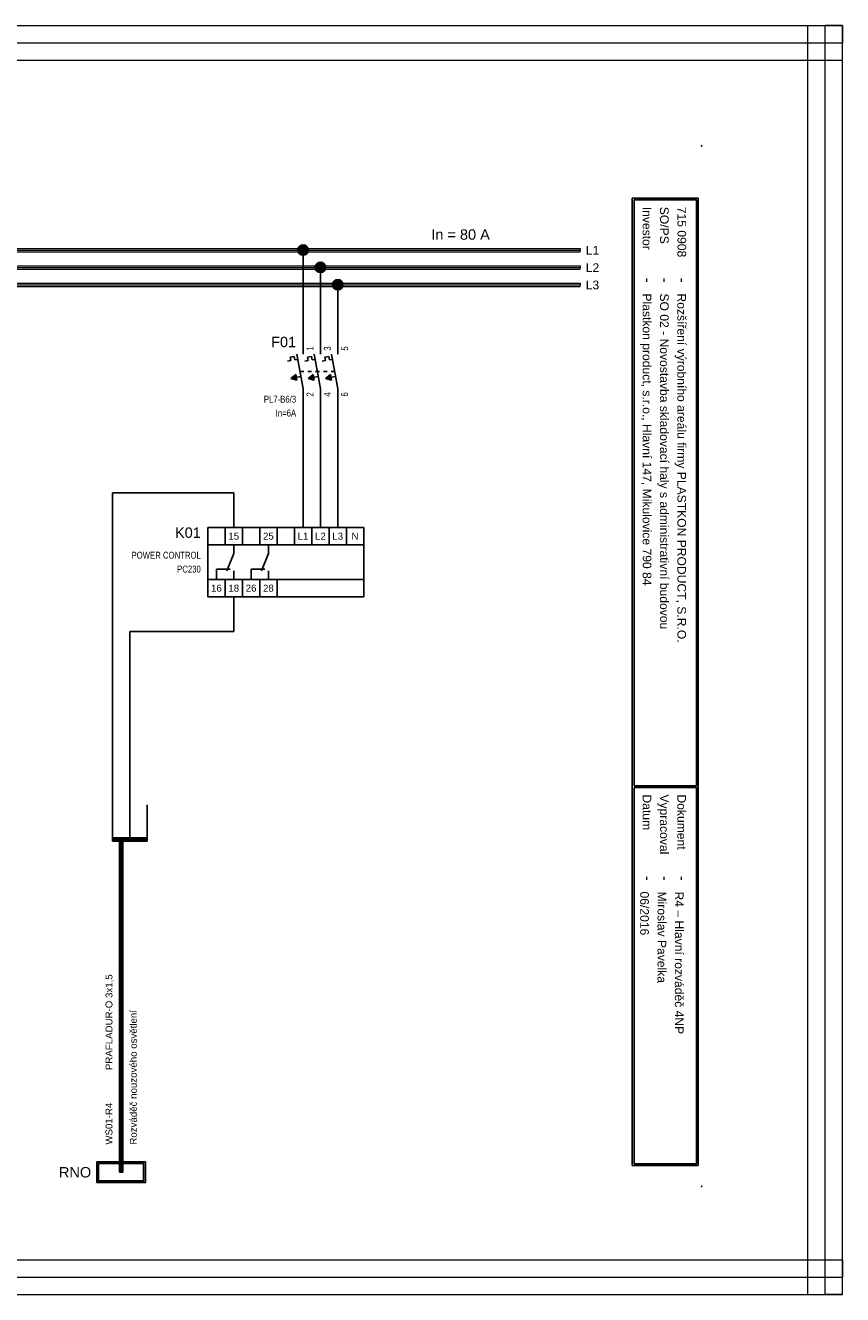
# Model space of a CAD drawing. Extents: x -739 to 3080, y 3040 to 3960.
# Tile 2 of 12: x -125 to 111, y 3359 to 3725. Entities that reach past the tile are written whole.
import ezdxf
from ezdxf.enums import TextEntityAlignment as Align

# ---------------------------------------------------------------- set-up
doc = ezdxf.new("R2010")
doc.units = 0
doc.header["$MEASUREMENT"] = 0
doc.linetypes.add('DASHED', pattern=[0.564444, 0.282222, -0.282222])
for name, color, linetype in [('1-KRESBA', 7, 'Continuous'), ('__Bílá', 7, 'Continuous'), ('__Oranžová', 30, 'Continuous'), ('__Rudá 010', 10, 'Continuous'), ('__Vínová 220', 220, 'Continuous'), ('__Černá 250', 7, 'Continuous')]:
    doc.layers.add(name, color=color, linetype=linetype)
doc.styles.add('Arial', font='arial.ttf')
doc.styles.add('GENERATED_STYLE_1', font='arial.ttf')

# ---------------------------------------------------------------- blocks, each defined once
blk = doc.blocks.new('BLK_Razítko_malé_pro_rozváděče')
at = {"layer": '__Bílá'}
for p, q in [((15, -1), (15, -20)), ((15, -1), (294, -1)), ((15.5, -1.5), (15.5, -19.5)), ((15.5, -1.5), (184.5, -1.5)), ((184.5, -1.5), (184.5, -19.5)), ((185, -1.5), (185, -19.5)), ((185, -1.5), (293.5, -1.5)), ((293.5, -19.5), (293.5, -1.5)), ((294, -20), (294, -1)), ((15, -20), (294, -20)), ((15.5, -19.5), (184.5, -19.5)), ((185, -19.5), (293.5, -19.5)), ((15, -405), (15, -419)), ((15, -405), (294, -405)), ((15.5, -405.5), (15.5, -418.5)), ((15.5, -405.5), (194.5, -405.5)), ((194.5, -405.5), (194.5, -418.5)), ((195, -405.5), (195, -418.5)), ((195, -405.5), (293.5, -405.5)), ((293.5, -405.5), (293.5, -418.5)), ((294, -405), (294, -419)), ((15, -419), (294, -419)), ((15.5, -418.5), (194.5, -418.5)), ((195, -418.5), (293.5, -418.5))]:
    blk.add_line(p, q, dxfattribs=at)
for p in [(0, 0), (300, 0), (0, -420), (300, -420)]:
    blk.add_point(p, dxfattribs=at)
at = {"layer": '__Bílá', "style": 'Arial'}
for s, height, p in [('-', 3, (38, -7)), ('Dokument', 2.5, (187, -7)), ('-', 3, (210.5, -7)), ('SO/PS', 2.5, (17.5, -12)), ('-', 3, (38, -12)), ('Vypracoval', 2.5, (187, -12)), ('-', 3, (210.5, -12)), ('Investor', 2.5, (17.5, -17)), ('Datum', 2.5, (187, -17)), ('-', 3, (38, -17)), ('-', 3, (210.5, -17)), ('PVLK PROJECT s.r.o. , Langrova 195/33,  787 01 Šumperk', 2.5, (17.5, -411)), ('Copyright © 2012 PVLK', 2.5, (197, -411)), ('Telefon: 773 836 685, mobil: 777 848 204, e-mail: %%Upavelka@pvlk.cz', 2.5, (17.5, -416)), ('Číslo dokumentu .....', 2.5, (197, -416))]:
    blk.add_text(s, height=height, dxfattribs=at).set_placement(p)
at = {"layer": '__Vínová 220', "char_height": 2.5, "attachment_point": 7, "style": 'Arial'}
for s, insert in [('715 0908', (17.5, -7)), ('Rozšíření výrobního areálu firmy PLASTKON PRODUCT, S.R.O.', (42.5, -7.75)), ('R4 – Hlavní rozváděč 4NP', (215, -7.75)), ('SO 02 - Novostavba skladovací haly s administrativní budovou', (42.5, -12.75)), ('Miroslav Pavelka', (215, -12.75)), ('Plastkon product, s.r.o., Hlavní 147, Mikulovice 790 84', (42.5, -17.75)), ('06/2016', (215, -17.75))]:
    blk.add_mtext(s, dxfattribs=dict(at, insert=insert))
at = {"layer": '__Vínová 220', "style": 'Arial'}
blk.add_attdef('ČÍSLO', text='', height=4, dxfattribs=at).set_placement((290, -416), align=Align.RIGHT)
blk = doc.blocks.new('L0001A02')
at = {"linetype": 'Continuous'}
h = blk.add_hatch(color=256, dxfattribs=at)
edge = h.paths.add_edge_path()
edge.add_arc((0, 0), 1.5, 0, 360)
blk.add_circle((0, 0), 1.5)
blk = doc.blocks.new('scjjjds')
for p, q in [((0, 0), (15, 0)), ((0, 0), (0, -20)), ((5, -5), (5, 0)), ((10, 0), (10, -5)), ((15, 0), (45, 0)), ((15, 0), (15, -5)), ((20, 0), (20, -5)), ((25, 0), (25, -5)), ((30, 0), (30, -5)), ((35, 0), (35, -5)), ((40, 0), (40, -5)), ((45, 0), (45, -20)), ((15, -5), (0, -5)), ((7.5, -7.5), (7.5, -5)), ((45, -5), (15, -5)), ((17.5, -7.5), (17.5, -5)), ((5.5, -12.5), (7.5, -7.5)), ((15.5, -12.5), (17.5, -7.5)), ((2.5, -12), (2.5, -15)), ((2.5, -12), (6.5, -12)), ((7.5, -12.5), (7.5, -15)), ((12.5, -12), (12.5, -15)), ((12.5, -12), (16.5, -12)), ((17.5, -12.5), (17.5, -15)), ((15, -15), (0, -15)), ((5, -15), (5, -20)), ((10, -15), (10, -20)), ((45, -15), (15, -15)), ((15, -15), (15, -20)), ((20, -15), (20, -20)), ((15, -20), (0, -20)), ((45, -20), (15, -20))]:
    blk.add_line(p, q)
at = {"style": 'Arial'}
for s, p in [('15', (7.5, -3.5)), ('25', (17.5, -3.5)), ('L1', (27.5, -3.5)), ('L2', (32.5, -3.5)), ('L3', (37.5, -3.5)), ('N', (42.5, -3.5)), ('16', (2.5, -18.5)), ('18', (7.5, -18.5)), ('26', (12.5, -18.5)), ('28', (17.5, -18.5))]:
    blk.add_text(s, height=2, dxfattribs=at).set_placement(p, align=Align.CENTER)
blk.add_attdef('POPIS', text='', height=3, dxfattribs=at).set_placement((-2, -3), align=Align.RIGHT)
at = {"style": 'Arial', "width": 0.8}
for tag, p in [('TYP', (-2, -9)), ('CÍVKA', (-2, -13)), ('PROUD', (-2, -17)), ('DOPLŇ1', (-2, -21)), ('DOPLŇ2', (-2, -25))]:
    blk.add_attdef(tag, text='', height=2, dxfattribs=at).set_placement(p, align=Align.RIGHT)
blk = doc.blocks.new('FEVA1606')
at = {"linetype": 'Continuous'}
for points in [[(-3.5, -2), (-2.06, -0.92), (-1.77, -2.5)], [(1.5, -2), (2.94, -0.92), (3.23, -2.5)], [(6.5, -2), (7.94, -0.92), (8.23, -2.5)]]:
    blk.add_hatch(color=256, dxfattribs=at).paths.add_polyline_path(points)
for p, q in [((0, 5), (0, 10)), ((5, 5), (5, 10)), ((10, 5), (10, 10)), ((-3.75, 4.14), (-2.56, 4.35)), ((-3.75, 4.14), (-3.57, 3.12)), ((-2.56, 4.35), (-2.38, 3.34)), ((-1.82, 5), (0, -5)), ((1.25, 4.14), (2.44, 4.35)), ((1.25, 4.14), (1.43, 3.12)), ((2.44, 4.35), (2.62, 3.34)), ((3.18, 5), (5, -5)), ((6.25, 4.14), (7.44, 4.35)), ((6.25, 4.14), (6.43, 3.12)), ((7.44, 4.35), (7.62, 3.34)), ((8.18, 5), (10, -5)), ((-4.45, 2.96), (-3.57, 3.12)), ((-2.38, 3.34), (-1.54, 3.49)), ((0.55, 2.96), (1.43, 3.12)), ((2.62, 3.34), (3.46, 3.49)), ((5.55, 2.96), (6.43, 3.12)), ((7.62, 3.34), (8.46, 3.49)), ((-3.5, -2), (-2.06, -0.92)), ((-3.5, -2), (-0.64, -1.48)), ((-3.5, -2), (-1.77, -2.5)), ((-2.06, -0.92), (-1.77, -2.5)), ((1.5, -2), (2.94, -0.92)), ((1.5, -2), (4.36, -1.48)), ((1.5, -2), (3.23, -2.5)), ((2.94, -0.92), (3.23, -2.5)), ((6.5, -2), (7.94, -0.92)), ((6.5, -2), (9.36, -1.48)), ((6.5, -2), (8.23, -2.5)), ((7.94, -0.92), (8.23, -2.5)), ((0, -5), (0, -10)), ((5, -5), (5, -10)), ((10, -5), (10, -10))]:
    blk.add_line(p, q)
at = {"linetype": 'DASHED', "ltscale": 4}
blk.add_line((-0.91, 0), (9.09, 0), dxfattribs=at)
at = {"style": 'Arial'}
blk.add_attdef('POPIS', text='', height=3, dxfattribs=at).set_placement((-2, 7), align=Align.RIGHT)
at = {"style": 'Arial', "width": 0.8}
for tag, p in [('NO1', (3, 6)), ('NO2', (8, 6)), ('NO3', (13, 6))]:
    blk.add_attdef(tag, p, '', height=2, rotation=90, dxfattribs=at)
for tag, p in [('TYP', (-2, -9)), ('PROUD', (-2, -13)), ('DOPLŇ1', (-2, -17)), ('DOPLŇ2', (-2, -21))]:
    blk.add_attdef(tag, text='', height=2, dxfattribs=at).set_placement(p, align=Align.RIGHT)
for tag, p in [('CO1', (3, -6)), ('CO2', (8, -6)), ('CO3', (13, -6))]:
    blk.add_attdef(tag, text='', height=2, rotation=90, dxfattribs=at).set_placement(p, align=Align.RIGHT)

msp = doc.modelspace()

# ---------------------------------------------------------------- hatches: boundary and pattern name
at = {"layer": '__Černá 250'}
h = msp.add_hatch(color=256, dxfattribs=at)
h.paths.add_polyline_path([(-90.5, 3391.03), (-90.5, 3397.03), (-104.5, 3397.03), (-104.5, 3391.03)])
h.paths.add_polyline_path([(-91, 3391.53), (-91, 3396.53), (-104, 3396.53), (-104, 3391.53)], flags=16)

# ---------------------------------------------------------------- linework, layer by layer
at = {"layer": '1-KRESBA'}
for p, q in [((-45, 3635), (-45, 3660)), ((-40, 3635), (-40, 3655)), ((-35, 3635), (-35, 3650)), ((-45, 3615), (-45, 3580)), ((-40, 3615), (-40, 3580)), ((-35, 3615), (-35, 3580)), ((-65, 3590), (-100, 3590)), ((-100, 3590), (-100, 3500)), ((-65, 3580), (-65, 3590)), ((-65, 3560), (-65, 3550)), ((-65, 3550), (-95, 3550)), ((-95, 3550), (-95, 3500)), ((-100, 3500), (-100, 3490)), ((-95, 3500), (-95, 3490)), ((-90, 3500), (-90, 3490)), ((-100, 3490.5), (-100, 3490)), ((-100, 3490.5), (-90, 3490.5)), ((-100, 3489.5), (-100, 3490)), ((-100, 3490), (-90, 3490)), ((-100, 3489.5), (-90, 3489.5)), ((-98, 3394.03), (-98, 3490.5)), ((-98, 3490.5), (-97.5, 3490.5)), ((-97.5, 3394.03), (-97.5, 3490.5)), ((-97, 3490.5), (-97.5, 3490.5)), ((-97, 3394.03), (-97, 3490.5)), ((-90, 3490.5), (-90, 3490)), ((-90, 3489.5), (-90, 3490)), ((-98, 3394.03), (-97.5, 3394.03)), ((-97, 3394.03), (-97.5, 3394.03))]:
    msp.add_line(p, q, dxfattribs=at)
at = {"layer": '__Oranžová', "lineweight": 0}
for p, q in [((-320, 3660.5), (35, 3660.5)), ((-320, 3660), (35, 3660)), ((-320, 3659.5), (35, 3659.5)), ((35, 3660.5), (35, 3660)), ((35, 3659.5), (35, 3660)), ((-320, 3655.5), (35, 3655.5)), ((-320, 3655), (35, 3655)), ((-320, 3654.5), (35, 3654.5)), ((35, 3655.5), (35, 3655)), ((35, 3654.5), (35, 3655)), ((-320, 3650.5), (35, 3650.5)), ((-320, 3650), (35, 3650)), ((35, 3650.5), (35, 3650)), ((35, 3649.5), (35, 3650)), ((-320, 3649.5), (35, 3649.5))]:
    msp.add_line(p, q, dxfattribs=at)
at = {"layer": '__Vínová 220', "lineweight": 0}
for p, q in [((-385.71, 3724.82), (110.69, 3724.82)), ((100.69, 3358.74), (100.69, 3724.82)), ((100.69, 3724.82), (105.69, 3724.82)), ((105.69, 3358.74), (105.69, 3724.82)), ((110.69, 3724.82), (105.69, 3724.82)), ((110.69, 3724.82), (110.69, 3719.82)), ((110.69, 3358.74), (110.69, 3724.82)), ((-385.71, 3719.82), (110.69, 3719.82)), ((110.69, 3714.82), (110.69, 3719.82)), ((-385.71, 3714.82), (110.69, 3714.82)), ((-385.71, 3368.74), (110.69, 3368.74)), ((110.69, 3368.74), (110.69, 3363.74)), ((-385.71, 3363.74), (110.69, 3363.74)), ((110.69, 3358.74), (110.69, 3363.74)), ((-385.71, 3358.74), (110.69, 3358.74)), ((100.69, 3358.74), (105.69, 3358.74)), ((110.69, 3358.74), (105.69, 3358.74))]:
    msp.add_line(p, q, dxfattribs=at)
at = {"layer": '__Černá 250'}
for points in [[(-104.5, 3397.03), (-90.5, 3397.03), (-90.5, 3391.03), (-104.5, 3391.03)], [(-104, 3396.53), (-91, 3396.53), (-91, 3391.53), (-104, 3391.53)]]:
    msp.add_lwpolyline(points, close=True, dxfattribs=at)

# ---------------------------------------------------------------- block references
at = {"layer": '1-KRESBA', "rotation": 270}
msp.add_blockref('BLK_Razítko_malé_pro_rozváděče', (70, 3690), dxfattribs=at).add_auto_attribs({'ČÍSLO': '25.1'})
at = {"layer": '1-KRESBA'}
for p in [(-45, 3660), (-40, 3655), (-35, 3650)]:
    msp.add_blockref('L0001A02', p, dxfattribs=at)
ref = msp.add_blockref('scjjjds', (-72.5, 3580), dxfattribs=at)
ref.add_attrib('POPIS', 'K01', dxfattribs={"layer": '0', "height": 3, "style": 'Arial'}).set_placement((-74.5, 3577), align=Align.RIGHT)
ref.add_attrib('TYP', 'POWER CONTROL', dxfattribs={"layer": '0', "height": 2, "style": 'Arial', "width": 0.8}).set_placement((-74.5, 3571), align=Align.RIGHT)
ref.add_attrib('CÍVKA', 'PC230', dxfattribs={"layer": '0', "height": 2, "style": 'Arial', "width": 0.8}).set_placement((-74.5, 3567), align=Align.RIGHT)
at = {"layer": '__Černá 250'}
msp.add_blockref('FEVA1606', (-45, 3625), dxfattribs=at).add_auto_attribs({'POPIS': 'F01', 'TYP': 'PL7-B6/3', 'PROUD': 'In=6A', 'CO1': '2', 'NO1': '1', 'CO2': '4', 'NO2': '3', 'CO3': '6', 'NO3': '5'})

# ---------------------------------------------------------------- texts
at = {"layer": '1-KRESBA', "color": 4, "linetype": 'Continuous', "style": 'Arial'}
msp.add_text('In = 80 A', height=3, dxfattribs=at).set_placement((-8, 3663))
at = {"layer": '__Oranžová', "lineweight": 0, "style": 'Arial'}
for s, p in [('L1', (36.57, 3658.69)), ('L2', (36.57, 3653.69)), ('L3', (36.57, 3648.69))]:
    msp.add_text(s, height=2.5, dxfattribs=at).set_placement(p)
at = {"layer": '__Rudá 010', "style": 'Arial'}
for s, p in [('PRAFLADUR-O 3x1,5', (-100, 3423.49)), ('WS01-R4', (-100, 3402))]:
    msp.add_text(s, height=2, rotation=90, dxfattribs=at).set_placement(p)
at = {"layer": '__Rudá 010', "style": 'GENERATED_STYLE_1'}
msp.add_text('RNO', height=3, dxfattribs=at).set_placement((-106.13, 3392.53), align=Align.RIGHT)
at = {"layer": '__Rudá 010', "insert": (-94.97, 3402), "char_height": 2, "width": 62.8406, "attachment_point": 1, "rotation": 90, "style": 'Arial'}
msp.add_mtext('Rozváděč nouzového osvětlení', dxfattribs=at)

doc.saveas('drawing.dxf')
